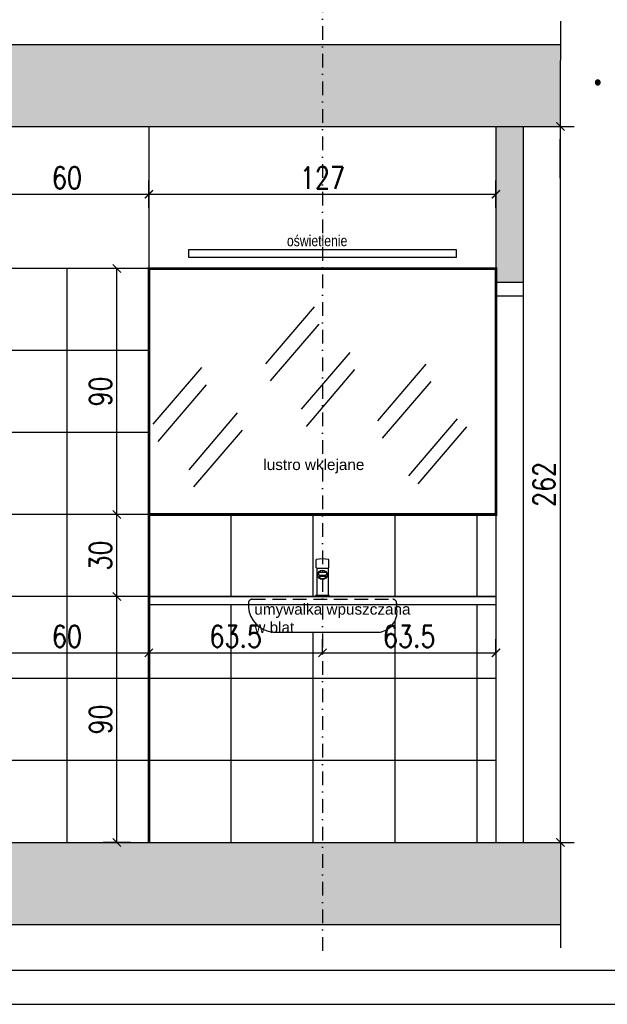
# Model space of a CAD drawing. Header units: millimetres. Extents: x 163776 to 165488, y 6605 to 7199.
# Tile 5 of 7: x 164949 to 165164, y 6605 to 6965. Entities that reach past the tile are written whole.
import ezdxf

# ---------------------------------------------------------------- set-up
doc = ezdxf.new("R2010")
doc.units = ezdxf.units.MM
doc.header["$LTSCALE"] = 50
doc.linetypes.add('DASHDOT', pattern=[1, 0.5, -0.25, 0, -0.25])
doc.linetypes.add('DASHED', pattern=[0.75, 0.5, -0.25])
for name, color, linetype in [('A_inwentaryzacja', 8, 'Continuous'), ('A_INWENTARYZACJA_KRESKI', 8, 'Continuous'), ('A_LUSTRO', 130, 'Continuous'), ('A_nowe_1', 1, 'Continuous'), ('A_OPIS', 7, 'Continuous'), ('A_OPIS_ZMIANY', 2, 'Continuous'), ('A_PŁYTKI', 7, 'Continuous'), ('A_SANIT', 170, 'Continuous'), ('A_ZMIANY_WYMIARY', 143, 'Continuous')]:
    doc.layers.add(name, color=color, linetype=linetype)
doc.styles.add('ARIAL', font='arial.ttf')
doc.styles.add('ROMANS', font='romans.shx', dxfattribs={"width": 0.8, "height": 8})
doc.dimstyles.new('Emma20', dxfattribs={"dimtxt": 8, "dimasz": 3, "dimexe": 5, "dimexo": 5, "dimgap": 2, "dimtad": 1, "dimdec": 1, "dimdsep": 46, "dimtxsty": 'ROMANS', "dimblk1": 'ARCHTICK', "dimblk2": 'ARCHTICK', "dimsah": 1, "dimcen": 0.1, "dimclrd": 1, "dimclre": 1, "dimclrt": 7, "dimadec": 0, "dimazin": 0, "dimtfac": 1, "dimtdec": 1, "dimtofl": 0, "dimtmove": 1, "dimatfit": 3, "dimldrblk": 'ARCHTICK', "dimfxl": 5, "dimfxlon": 1, "dimtolj": 1, "dimtzin": 0, "dimarcsym": 0})

# ---------------------------------------------------------------- blocks, each defined once
blk = doc.blocks.new('_ArchTick')
at = {"color": 0, "linetype": 'ByBlock', "const_width": 0.15}
blk.add_lwpolyline([(-0.5, -0.5), (0.5, 0.5)], dxfattribs=at)
blk = doc.blocks.new('*D40')
at = {"layer": 'A_nowe_1', "color": 1, "lineweight": -2, "ltscale": 0.5, "transparency": 16777216}
for p, q in [((165141.9, 6926.02), (165151.9, 6926.02)), ((165146.9, 6664.02), (165146.9, 6926.02)), ((165141.9, 6664.02), (165151.9, 6664.02))]:
    blk.add_line(p, q, dxfattribs=at)
at = {"layer": 'Defpoints', "color": 0, "ltscale": 0.5, "transparency": 16777216}
for p in [(165123.33, 6926.02), (165146.9, 6926.02), (165123.33, 6664.02)]:
    blk.add_point(p, dxfattribs=at)
at = {"layer": 'A_nowe_1', "color": 1, "lineweight": -2, "ltscale": 0.5, "transparency": 16777216, "xscale": 3, "yscale": 3, "zscale": 3}
for p, rotation in [((165146.9, 6926.02), 90), ((165146.9, 6664.02), 270)]:
    blk.add_blockref('_ArchTick', p, dxfattribs=dict(at, rotation=rotation))
at = {"layer": 'A_nowe_1', "color": 7, "ltscale": 0.5, "transparency": 16777216, "insert": (165140.9, 6795.02), "char_height": 8, "attachment_point": 5, "rotation": 90, "style": 'ROMANS'}
blk.add_mtext('\\A1;262', dxfattribs=at)
blk = doc.blocks.new('A$C24A25A81')
for p, q in [((-2.3, 10.61), (-2.3, 13.59)), ((2.3, 10.61), (2.3, 13.59)), ((-2.1, 10.39), (2.1, 10.39)), ((-2.1, 10.39), (-2.1, 0.39)), ((-1.42, 8.62), (-1.42, 8.08)), ((-1.08, 8.88), (1.08, 8.88)), ((-1.08, 7.82), (1.08, 7.82)), ((-1.08, 7.82), (-1.08, 7.27)), ((-1.08, 7.27), (-1.08, 6.94)), ((1.08, 7.82), (1.08, 7.27)), ((1.08, 7.27), (1.08, 6.94)), ((1.42, 8.62), (1.42, 8.08)), ((2.1, 10.39), (2.1, 0.39)), ((2.5, 0.39), (-2.5, 0.39)), ((-2.5, 0.39), (-2.5, 0)), ((-2.5, 0), (2.5, 0)), ((2.1, 0.39), (2.5, 0.39)), ((2.5, 0.39), (2.5, 0))]:
    blk.add_line(p, q)
blk.add_circle((0, 7.92), 1.72)
for centre, radius, start, end in [((0, -4.89), 18.62, 82.9043, 97.0957), ((-2.08, 10.61), 0.217, 178.0674, 265.536), ((-1.09, 8.54), 0.335, 87.1914, 167.5214), ((-1.09, 8.15), 0.335, 192.4786, 272.8086), ((1.09, 8.54), 0.335, 12.4786, 92.8086), ((1.09, 8.15), 0.335, 267.1914, 347.5214), ((2.08, 10.61), 0.217, 274.464, 1.9326)]:
    blk.add_arc(centre, radius, start, end)
blk.add_ellipse((0, 7.27), major_axis=(1.08, 0), ratio=0.450107, start_param=6.283185, end_param=9.424778)
blk.add_ellipse((0, 6.94), major_axis=(1.08, 0), ratio=0.450107)
blk = doc.blocks.new('*D42')
at = {"layer": 'A_ZMIANY_WYMIARY', "color": 1, "lineweight": -2, "ltscale": 0.5, "transparency": 16777216}
for p, q in [((164936.33, 6896.23), (164936.33, 6906.23)), ((164996.33, 6896.23), (164996.33, 6906.23)), ((164936.33, 6901.23), (164996.33, 6901.23))]:
    blk.add_line(p, q, dxfattribs=at)
at = {"layer": 'Defpoints', "color": 0, "ltscale": 0.5, "transparency": 16777216}
for p in [(164996.33, 6901.23), (164936.33, 6874.02), (164996.33, 6874.02)]:
    blk.add_point(p, dxfattribs=at)
at = {"layer": 'A_ZMIANY_WYMIARY', "color": 1, "lineweight": -2, "ltscale": 0.5, "transparency": 16777216, "xscale": 3, "yscale": 3, "zscale": 3, "rotation": 180}
blk.add_blockref('_ArchTick', (164936.33, 6901.23), dxfattribs=at)
at = {"layer": 'A_ZMIANY_WYMIARY', "color": 1, "lineweight": -2, "ltscale": 0.5, "transparency": 16777216, "xscale": 3, "yscale": 3, "zscale": 3}
blk.add_blockref('_ArchTick', (164996.33, 6901.23), dxfattribs=at)
at = {"layer": 'A_ZMIANY_WYMIARY', "color": 7, "ltscale": 0.5, "transparency": 16777216, "insert": (164966.33, 6907.23), "char_height": 8, "attachment_point": 5, "style": 'ROMANS'}
blk.add_mtext('\\A1;60', dxfattribs=at)
blk = doc.blocks.new('*D43')
at = {"layer": 'A_ZMIANY_WYMIARY', "color": 1, "lineweight": -2, "ltscale": 0.5, "transparency": 16777216}
for p, q in [((164996.33, 6896.23), (164996.33, 6906.23)), ((165123.33, 6896.23), (165123.33, 6906.23)), ((164996.33, 6901.23), (165123.33, 6901.23))]:
    blk.add_line(p, q, dxfattribs=at)
at = {"layer": 'Defpoints', "color": 0, "ltscale": 0.5, "transparency": 16777216}
for p in [(165123.33, 6901.23), (164996.33, 6874.02), (165123.33, 6874.02)]:
    blk.add_point(p, dxfattribs=at)
at = {"layer": 'A_ZMIANY_WYMIARY', "color": 1, "lineweight": -2, "ltscale": 0.5, "transparency": 16777216, "xscale": 3, "yscale": 3, "zscale": 3, "rotation": 180}
blk.add_blockref('_ArchTick', (164996.33, 6901.23), dxfattribs=at)
at = {"layer": 'A_ZMIANY_WYMIARY', "color": 1, "lineweight": -2, "ltscale": 0.5, "transparency": 16777216, "xscale": 3, "yscale": 3, "zscale": 3}
blk.add_blockref('_ArchTick', (165123.33, 6901.23), dxfattribs=at)
at = {"layer": 'A_ZMIANY_WYMIARY', "color": 7, "ltscale": 0.5, "transparency": 16777216, "insert": (165059.83, 6907.23), "char_height": 8, "attachment_point": 5, "style": 'ROMANS'}
blk.add_mtext('\\A1;127', dxfattribs=at)
blk = doc.blocks.new('*D49')
at = {"layer": 'A_ZMIANY_WYMIARY', "color": 1, "lineweight": -2, "ltscale": 0.5, "transparency": 16777216}
for p, q in [((164936.33, 6733.41), (164936.33, 6738.41)), ((164996.33, 6733.41), (164996.33, 6738.41)), ((164936.33, 6733.41), (164996.33, 6733.41))]:
    blk.add_line(p, q, dxfattribs=at)
at = {"layer": 'Defpoints', "color": 0, "ltscale": 0.5, "transparency": 16777216}
for p in [(164936.33, 6733.41), (164996.33, 6733.41), (164996.33, 6733.41)]:
    blk.add_point(p, dxfattribs=at)
at = {"layer": 'A_ZMIANY_WYMIARY', "color": 1, "lineweight": -2, "ltscale": 0.5, "transparency": 16777216, "xscale": 3, "yscale": 3, "zscale": 3, "rotation": 180}
blk.add_blockref('_ArchTick', (164936.33, 6733.41), dxfattribs=at)
at = {"layer": 'A_ZMIANY_WYMIARY', "color": 1, "lineweight": -2, "ltscale": 0.5, "transparency": 16777216, "xscale": 3, "yscale": 3, "zscale": 3}
blk.add_blockref('_ArchTick', (164996.33, 6733.41), dxfattribs=at)
at = {"layer": 'A_ZMIANY_WYMIARY', "color": 7, "ltscale": 0.5, "transparency": 16777216, "insert": (164966.33, 6739.41), "char_height": 8, "attachment_point": 5, "style": 'ROMANS'}
blk.add_mtext('\\A1;60', dxfattribs=at)
blk = doc.blocks.new('*D50')
at = {"layer": 'A_ZMIANY_WYMIARY', "color": 1, "lineweight": -2, "ltscale": 0.5, "transparency": 16777216}
for p, q in [((164996.33, 6733.41), (164996.33, 6738.41)), ((165059.83, 6733.41), (165059.83, 6738.41)), ((164996.33, 6733.41), (165059.83, 6733.41))]:
    blk.add_line(p, q, dxfattribs=at)
at = {"layer": 'Defpoints', "color": 0, "ltscale": 0.5, "transparency": 16777216}
for p in [(164996.33, 6733.41), (165059.83, 6733.41), (165059.83, 6733.41)]:
    blk.add_point(p, dxfattribs=at)
at = {"layer": 'A_ZMIANY_WYMIARY', "color": 1, "lineweight": -2, "ltscale": 0.5, "transparency": 16777216, "xscale": 3, "yscale": 3, "zscale": 3, "rotation": 180}
blk.add_blockref('_ArchTick', (164996.33, 6733.41), dxfattribs=at)
at = {"layer": 'A_ZMIANY_WYMIARY', "color": 1, "lineweight": -2, "ltscale": 0.5, "transparency": 16777216, "xscale": 3, "yscale": 3, "zscale": 3}
blk.add_blockref('_ArchTick', (165059.83, 6733.41), dxfattribs=at)
at = {"layer": 'A_ZMIANY_WYMIARY', "color": 7, "ltscale": 0.5, "transparency": 16777216, "insert": (165028.08, 6739.41), "char_height": 8, "attachment_point": 5, "style": 'ROMANS'}
blk.add_mtext('\\A1;63.5', dxfattribs=at)
blk = doc.blocks.new('*D51')
at = {"layer": 'A_ZMIANY_WYMIARY', "color": 1, "lineweight": -2, "ltscale": 0.5, "transparency": 16777216}
for p, q in [((165059.83, 6733.41), (165059.83, 6738.41)), ((165123.33, 6733.41), (165123.33, 6738.41)), ((165059.83, 6733.41), (165123.33, 6733.41))]:
    blk.add_line(p, q, dxfattribs=at)
at = {"layer": 'Defpoints', "color": 0, "ltscale": 0.5, "transparency": 16777216}
for p in [(165059.83, 6733.41), (165123.33, 6733.41), (165123.33, 6733.41)]:
    blk.add_point(p, dxfattribs=at)
at = {"layer": 'A_ZMIANY_WYMIARY', "color": 1, "lineweight": -2, "ltscale": 0.5, "transparency": 16777216, "xscale": 3, "yscale": 3, "zscale": 3, "rotation": 180}
blk.add_blockref('_ArchTick', (165059.83, 6733.41), dxfattribs=at)
at = {"layer": 'A_ZMIANY_WYMIARY', "color": 1, "lineweight": -2, "ltscale": 0.5, "transparency": 16777216, "xscale": 3, "yscale": 3, "zscale": 3}
blk.add_blockref('_ArchTick', (165123.33, 6733.41), dxfattribs=at)
at = {"layer": 'A_ZMIANY_WYMIARY', "color": 7, "ltscale": 0.5, "transparency": 16777216, "insert": (165091.58, 6739.41), "char_height": 8, "attachment_point": 5, "style": 'ROMANS'}
blk.add_mtext('\\A1;63.5', dxfattribs=at)
blk = doc.blocks.new('*D57')
at = {"layer": 'A_ZMIANY_WYMIARY', "color": 1, "lineweight": -2, "ltscale": 0.5, "transparency": 16777216}
for p, q in [((164989.6, 6754.02), (164979.6, 6754.02)), ((164984.6, 6664.02), (164984.6, 6754.02)), ((164989.6, 6664.02), (164979.6, 6664.02))]:
    blk.add_line(p, q, dxfattribs=at)
at = {"layer": 'Defpoints', "color": 0, "ltscale": 0.5, "transparency": 16777216}
for p in [(164984.6, 6754.02), (164996.33, 6754.02), (164996.33, 6664.02)]:
    blk.add_point(p, dxfattribs=at)
at = {"layer": 'A_ZMIANY_WYMIARY', "color": 1, "lineweight": -2, "ltscale": 0.5, "transparency": 16777216, "xscale": 3, "yscale": 3, "zscale": 3}
for p, rotation in [((164984.6, 6754.02), 90), ((164984.6, 6664.02), 270)]:
    blk.add_blockref('_ArchTick', p, dxfattribs=dict(at, rotation=rotation))
at = {"layer": 'A_ZMIANY_WYMIARY', "color": 7, "ltscale": 0.5, "transparency": 16777216, "insert": (164978.6, 6709.02), "char_height": 8, "attachment_point": 5, "rotation": 90, "style": 'ROMANS'}
blk.add_mtext('\\A1;90', dxfattribs=at)
blk = doc.blocks.new('*D58')
at = {"layer": 'A_ZMIANY_WYMIARY', "color": 1, "lineweight": -2, "ltscale": 0.5, "transparency": 16777216}
for p, q in [((164989.6, 6784.02), (164979.6, 6784.02)), ((164984.6, 6754.02), (164984.6, 6784.02)), ((164989.6, 6754.02), (164979.6, 6754.02))]:
    blk.add_line(p, q, dxfattribs=at)
at = {"layer": 'Defpoints', "color": 0, "ltscale": 0.5, "transparency": 16777216}
for p in [(164984.6, 6784.02), (164996.33, 6784.02), (164996.33, 6754.02)]:
    blk.add_point(p, dxfattribs=at)
at = {"layer": 'A_ZMIANY_WYMIARY', "color": 1, "lineweight": -2, "ltscale": 0.5, "transparency": 16777216, "xscale": 3, "yscale": 3, "zscale": 3}
for p, rotation in [((164984.6, 6784.02), 90), ((164984.6, 6754.02), 270)]:
    blk.add_blockref('_ArchTick', p, dxfattribs=dict(at, rotation=rotation))
at = {"layer": 'A_ZMIANY_WYMIARY', "color": 7, "ltscale": 0.5, "transparency": 16777216, "insert": (164978.6, 6769.02), "char_height": 8, "attachment_point": 5, "rotation": 90, "style": 'ROMANS'}
blk.add_mtext('\\A1;30', dxfattribs=at)
blk = doc.blocks.new('*D59')
at = {"layer": 'A_ZMIANY_WYMIARY', "color": 1, "lineweight": -2, "ltscale": 0.5, "transparency": 16777216}
for p, q in [((164989.6, 6874.02), (164979.6, 6874.02)), ((164984.6, 6784.02), (164984.6, 6874.02)), ((164989.6, 6784.02), (164979.6, 6784.02))]:
    blk.add_line(p, q, dxfattribs=at)
at = {"layer": 'Defpoints', "color": 0, "ltscale": 0.5, "transparency": 16777216}
for p in [(164984.6, 6874.02), (164996.33, 6874.02), (164996.33, 6784.02)]:
    blk.add_point(p, dxfattribs=at)
at = {"layer": 'A_ZMIANY_WYMIARY', "color": 1, "lineweight": -2, "ltscale": 0.5, "transparency": 16777216, "xscale": 3, "yscale": 3, "zscale": 3}
for p, rotation in [((164984.6, 6874.02), 90), ((164984.6, 6784.02), 270)]:
    blk.add_blockref('_ArchTick', p, dxfattribs=dict(at, rotation=rotation))
at = {"layer": 'A_ZMIANY_WYMIARY', "color": 7, "ltscale": 0.5, "transparency": 16777216, "insert": (164978.6, 6829.02), "char_height": 8, "attachment_point": 5, "rotation": 90, "style": 'ROMANS'}
blk.add_mtext('\\A1;90', dxfattribs=at)

msp = doc.modelspace()

# ---------------------------------------------------------------- hatches: boundary and pattern name
at = {"layer": 'A_INWENTARYZACJA_KRESKI', "ltscale": 0.5}
h = msp.add_hatch(color=256, dxfattribs=at)
h.dxf.hatch_style = 1
h.paths.add_polyline_path([(165146.87, 6956.02), (164707.74, 6956.02), (164707.74, 6926.02), (165146.77, 6926.02)])
h = msp.add_hatch(color=256, dxfattribs=at)
h.dxf.hatch_style = 1
h.paths.add_polyline_path([(165133.33, 6926.02), (165123.33, 6926.02), (165123.33, 6869.02), (165133.33, 6869.02)])
h = msp.add_hatch(color=256, dxfattribs=at)
h.dxf.hatch_style = 1
h.paths.add_polyline_path([(165146.9, 6664.02), (164707.74, 6664.02), (164707.74, 6634.02), (165146.9, 6634.02)])

# ---------------------------------------------------------------- linework, layer by layer
at = {"layer": 'A_inwentaryzacja', "ltscale": 0.5}
for p, q in [((165123.33, 6869.02), (165133.33, 6869.02)), ((165123.33, 6864.02), (165133.33, 6864.02))]:
    msp.add_line(p, q, dxfattribs=at)
at = {"layer": 'A_INWENTARYZACJA_KRESKI', "ltscale": 0.5}
for p, q in [((164707.74, 6956.02), (165146.9, 6956.02)), ((164707.74, 6926.02), (165146.9, 6926.02)), ((164996.33, 6926.02), (164996.33, 6664.02)), ((165123.33, 6926.02), (165123.33, 6664.02)), ((165133.33, 6926.02), (165133.33, 6664.02)), ((164707.74, 6664.02), (165146.9, 6664.02)), ((164707.74, 6634.02), (165146.9, 6634.02))]:
    msp.add_line(p, q, dxfattribs=at)
at = {"layer": 'A_LUSTRO'}
for p, q in [((165056.76, 6859.99), (165038.99, 6839.2)), ((165058.51, 6853.68), (165040.74, 6832.89)), ((165069.84, 6843.35), (165052.07, 6822.56)), ((165097.71, 6839.04), (165079.94, 6818.25)), ((165015.56, 6837.83), (164997.79, 6817.05)), ((165071.59, 6837.04), (165053.82, 6816.26)), ((165017.31, 6831.53), (164999.54, 6810.74)), ((165099.47, 6832.73), (165081.69, 6811.94)), ((165028.64, 6821.2), (165010.87, 6800.41)), ((165109.09, 6819), (165091.32, 6798.21)), ((165030.4, 6814.89), (165012.62, 6794.1)), ((165112.55, 6816.09), (165094.78, 6795.31))]:
    msp.add_line(p, q, dxfattribs=at)
at = {"layer": 'A_nowe_1', "linetype": 'DASHDOT', "ltscale": 0.2}
msp.add_line((165059.83, 7114.2), (165059.83, 6623.79), dxfattribs=at)
at = {"layer": 'A_nowe_1', "ltscale": 0.5}
for p, q in [((165146.9, 6964.49), (165146.7, 6907.08)), ((165146.9, 6664.02), (165146.9, 6625.5))]:
    msp.add_line(p, q, dxfattribs=at)
msp.add_lwpolyline([(165010.95, 6881.04), (165108.71, 6881.04), (165108.71, 6878.04), (165010.95, 6878.04)], close=True, dxfattribs=at)
at = {"layer": 'A_OPIS', "ltscale": 0.5}
msp.add_lwpolyline([(164644.92, 7198.8), (164644.92, 6604.8), (165484.92, 6604.8), (165484.92, 7198.8), (164644.92, 7198.8)], dxfattribs=at)
msp.add_lwpolyline([(164677.42, 7186.3), (164677.42, 6617.3), (165472.42, 6617.3), (165472.42, 7186.3)], close=True, dxfattribs=at)
at = {"layer": 'A_PŁYTKI'}
for p, q in [((165123.33, 6874.02), (164727.33, 6874.02)), ((164996.33, 6844.02), (164727.33, 6844.02)), ((164996.33, 6814.02), (164727.33, 6814.02)), ((165123.33, 6784.02), (164727.33, 6784.02)), ((165123.33, 6754.02), (164727.33, 6754.02)), ((165123.33, 6724.02), (164727.33, 6724.02)), ((165123.33, 6694.02), (164727.33, 6694.02))]:
    msp.add_line(p, q, dxfattribs=at)
at = {"layer": 'A_PŁYTKI', "ltscale": 0.5}
for p, q in [((164966.33, 6874.02), (164966.33, 6664.02)), ((164996.33, 6874.02), (164996.33, 6664.02)), ((165026.33, 6784.02), (165026.33, 6754.02)), ((165056.33, 6784.02), (165056.33, 6754.02)), ((165086.33, 6784.02), (165086.33, 6754.02)), ((165116.33, 6784.02), (165116.33, 6754.02)), ((165026.33, 6751.02), (165026.33, 6664.02)), ((165116.33, 6751.02), (165116.33, 6664.02)), ((165086.33, 6745.05), (165086.33, 6664.02)), ((165056.33, 6741.02), (165056.33, 6664.02))]:
    msp.add_line(p, q, dxfattribs=at)
at = {"layer": 'A_PŁYTKI', "ltscale": 0.5, "const_width": 1}
msp.add_lwpolyline([(164996.33, 6874.02), (164996.33, 6664.02)], dxfattribs=at)
msp.add_lwpolyline([(164996.33, 6784.02), (165123.33, 6784.02), (165123.33, 6874.02), (164996.33, 6874.02)], close=True, dxfattribs=at)
at = {"layer": 'A_PŁYTKI', "ltscale": 0.5}
msp.add_lwpolyline([(164996.33, 6754.02), (165123.33, 6754.02), (165123.33, 6751.02), (164996.33, 6751.02), (164996.33, 6754.02)], dxfattribs=at)
at = {"layer": 'A_SANIT', "linetype": 'DASHED', "ltscale": 0.2}
for p, q in [((165034.02, 6753.02), (165085.64, 6753.02)), ((165032.71, 6751.64), (165032.71, 6750.02)), ((165086.95, 6751.64), (165086.95, 6750.02))]:
    msp.add_line(p, q, dxfattribs=at)
at = {"layer": 'A_SANIT', "ltscale": 0.2}
msp.add_line((165041.65, 6741.02), (165081.01, 6741.02), dxfattribs=at)
at = {"layer": 'A_SANIT', "linetype": 'DASHED', "ltscale": 0.2}
for centre, start, end in [((165034.17, 6751.56), 95.7549, 182.8705), ((165085.49, 6751.56), 357.1295, 84.2451)]:
    msp.add_arc(centre, 1.46, start, end, dxfattribs=at)
at = {"layer": 'A_SANIT', "ltscale": 0.2}
for centre, radius, start, end in [((165042.65, 6750.95), 9.99, 185.3766, 264.2299), ((165079.59, 6748.41), 7.53, 280.8701, 12.2945)]:
    msp.add_arc(centre, radius, start, end, dxfattribs=at)

# ---------------------------------------------------------------- block references
at = {"layer": 'A_SANIT'}
msp.add_blockref('A$C24A25A81', (165059.83, 6754.02), dxfattribs=at)

# ---------------------------------------------------------------- texts
at = {"layer": 'A_OPIS', "insert": (165159.18, 6995.23), "char_height": 6, "width": 313.2392, "attachment_point": 1, "style": 'ARIAL'}
msp.add_mtext('WYTYCZNE:\\P\\P\\pxi-3,l3,t3;{\\fSymbol|b0|i0|c2|p18;·^I}farby do wymalowań wewnętrznych – farby nie mogą wydzielać podczas schnięcia szkodliwych związków; powinny być rekomendowane przez Państwowy Zakład Higieny albo przez Polskie Towarzystwo Alergologiczne; \\P{\\fSymbol|b0|i0|c2|p18;·^I}posadzki – gres antypoślizgowy 30x30cm w jasnych pastelowych kolorach \\P\\pi0,l0,tz;      (do uzgodnienia z Inwestorem); nasiąkliwość <0,5%; ścieralność \\P       wgłębna max.175mm³; odporność na plamienie - min. Klasa 4;\\P       twardość płytek wg skali Mosha – min. klasy 7; \\P       właściwości antypoślizgowe: R9, R10, R11,Klasa A, B. {\\fLiberation Serif|b0|i0|c238|p18;\\P\\pi-1.5,l3,sa0.41667;\\fSymbol|b0|i0|c2|p18;\\H0.83333x;\uf0b7^I\\fArial|b0|i0|c128|p34;wykona\\fArial|b0|i0|c238|p34;ć ś\\fArial|b0|i0|c128|p34;ciank\\fArial|b0|i0|c238|p34;ę \\fArial|b0|i0|c128|p34;instalacyjn\\fArial|b0|i0|c238|p34;ą \\fArial|b0|i0|c128|p34;zgodnie z rysunkiem\\fArial|b0|i0|c238|p34;;\\P\\fSymbol|b0|i0|c2|p18;\uf0b7^I\\fArial|b0|i0|c128|p34;wyposa\\fArial|b0|i0|c238|p34;ż\\fArial|b0|i0|c128|p34;y\\fArial|b0|i0|c238|p34;ć \\fArial|b0|i0|c128|p34;w misk\\fArial|b0|i0|c238|p34;ę \\fArial|b0|i0|c128|p34;ust\\fArial|b0|i0|c238|p34;ę\\fArial|b0|i0|c128|p34;pow\\fArial|b0|i0|c238|p34;ą \\fArial|b0|i0|c128|p34;wisz\\fArial|b0|i0|c238|p34;ą\\fArial|b0|i0|c128|p34;c\\fArial|b0|i0|c238|p34;ą\\fArial|b0|i0|c128|p34;, umywalk\\fArial|b0|i0|c238|p34;ę 55cm \\fArial|b0|i0|c128|p34;na \\fArial|b0|i0|c238|p34;blacie\\fArial|b0|i0|c128|p34; oraz kabin\\fArial|b0|i0|c238|p34;ę \\fArial|b0|i0|c128|p34;natryskow\\fArial|b0|i0|c238|p34;ą \\fArial|b0|i0|c128|p34;90x120cm z bateri\\fArial|b0|i0|c238|p34;ą \\fArial|b0|i0|c128|p34;termostatyczn\\fArial|b0|i0|c238|p34;ą\\fArial|b0|i0|c128|p34;; \\fLiberation Serif|b0|i0|c238|p18;\\H1.2x;\\P\\fSymbol|b0|i0|c2|p18;\\H0.83333x;\uf0b7^I\\fArial|b0|i0|c238|p34;ś\\fArial|b0|i0|c128|p34;ciany do wysoko\\fArial|b0|i0|c238|p34;ś\\fArial|b0|i0|c128|p34;ci ok.210cm wyko\\fArial|b0|i0|c238|p34;ń\\fArial|b0|i0|c128|p34;czy\\fArial|b0|i0|c238|p34;ć \\fArial|b0|i0|c128|p34;p\\fArial|b0|i0|c238|p34;ł\\fArial|b0|i0|c128|p34;ytkami 30x30 (lub 30x60), powy\\fArial|b0|i0|c238|p34;ż\\fArial|b0|i0|c128|p34;ej malowa\\fArial|b0|i0|c238|p34;ć \\fArial|b0|i0|c128|p34;farbami \\fArial|b0|i0|c238|p34; \\fArial|b0|i0|c128|p34;lateksowymi w kolorze bia\\fArial|b0|i0|c238|p34;ł\\fArial|b0|i0|c128|p34;ym; sufit – farb\\fArial|b0|i0|c238|p34;ą \\fArial|b0|i0|c128|p34;akrylow\\fArial|b0|i0|c238|p34;ą\\fArial|b0|i0|c128|p34;;\\fLiberation Serif|b0|i0|c238|p18;\\H1.2x;\\P\\fSymbol|b0|i0|c2|p18;\\H0.83333x;\uf0b7^I\\fArial|b0|i0|c128|p34;nad umywalk\\fArial|b0|i0|c238|p34;ą \\fArial|b0|i0|c128|p34;lustro wklejane; }', dxfattribs=at)
at = {"layer": 'A_OPIS_ZMIANY', "ltscale": 3, "style": 'ARIAL', "width": 0.8}
msp.add_text('oświetlenie', height=4, dxfattribs=at).set_placement((165046.83, 6882.2))
at = {"layer": 'A_OPIS_ZMIANY', "ltscale": 3, "char_height": 4, "attachment_point": 1, "style": 'ARIAL'}
for s, insert in [('lustro wklejane', (165038.2, 6804.29)), ('umywalka wpuszczana \\Pw blat', (165034.9, 6751.39))]:
    msp.add_mtext_dynamic_manual_height_columns(s, width=62.5712, gutter_width=20, heights=[0], dxfattribs=dict(at, insert=insert))

# ---------------------------------------------------------------- dimensions: what is measured, and where the dimension line sits
at = {"layer": 'A_nowe_1', "ltscale": 0.5}
dim = msp.add_linear_dim(base=(165146.9, 6926.02), p1=(165123.33, 6664.02), p2=(165123.33, 6926.02), angle=90, dimstyle='Emma20', dxfattribs=at)
dim.commit()
dim.dimension.update_dxf_attribs({"geometry": '*D40', "text_midpoint": (165140.9, 6795.02)})
at = {"layer": 'A_ZMIANY_WYMIARY', "ltscale": 0.5}
for base, p1, p2, angle, picture, middle in [((164996.33, 6901.23), (164936.33, 6874.02), (164996.33, 6874.02), 180, '*D42', (164966.33, 6907.23)), ((165123.33, 6901.23), (164996.33, 6874.02), (165123.33, 6874.02), 180, '*D43', (165059.83, 6907.23)), ((164984.6, 6874.02), (164996.33, 6784.02), (164996.33, 6874.02), 90, '*D59', (164978.6, 6829.02)), ((164984.6, 6784.02), (164996.33, 6754.02), (164996.33, 6784.02), 90, '*D58', (164978.6, 6769.02)), ((164984.6, 6754.02), (164996.33, 6664.02), (164996.33, 6754.02), 90, '*D57', (164978.6, 6709.02))]:
    dim = msp.add_linear_dim(base=base, p1=p1, p2=p2, angle=angle, dimstyle='Emma20', dxfattribs=at)
    dim.commit()
    dim.dimension.update_dxf_attribs({"geometry": picture, "text_midpoint": middle})
for base, p1, p2, picture, middle in [((164996.33, 6733.41), (164936.33, 6733.41), (164996.33, 6733.41), '*D49', (164966.33, 6739.41)), ((165059.83, 6733.41), (164996.33, 6733.41), (165059.83, 6733.41), '*D50', (165028.08, 6739.41)), ((165123.33, 6733.41), (165059.83, 6733.41), (165123.33, 6733.41), '*D51', (165091.58, 6739.41))]:
    dim = msp.add_linear_dim(base=base, p1=p1, p2=p2, dimstyle='Emma20', dxfattribs=at)
    dim.commit()
    dim.dimension.update_dxf_attribs({"geometry": picture, "text_midpoint": middle})

doc.saveas('drawing.dxf')
